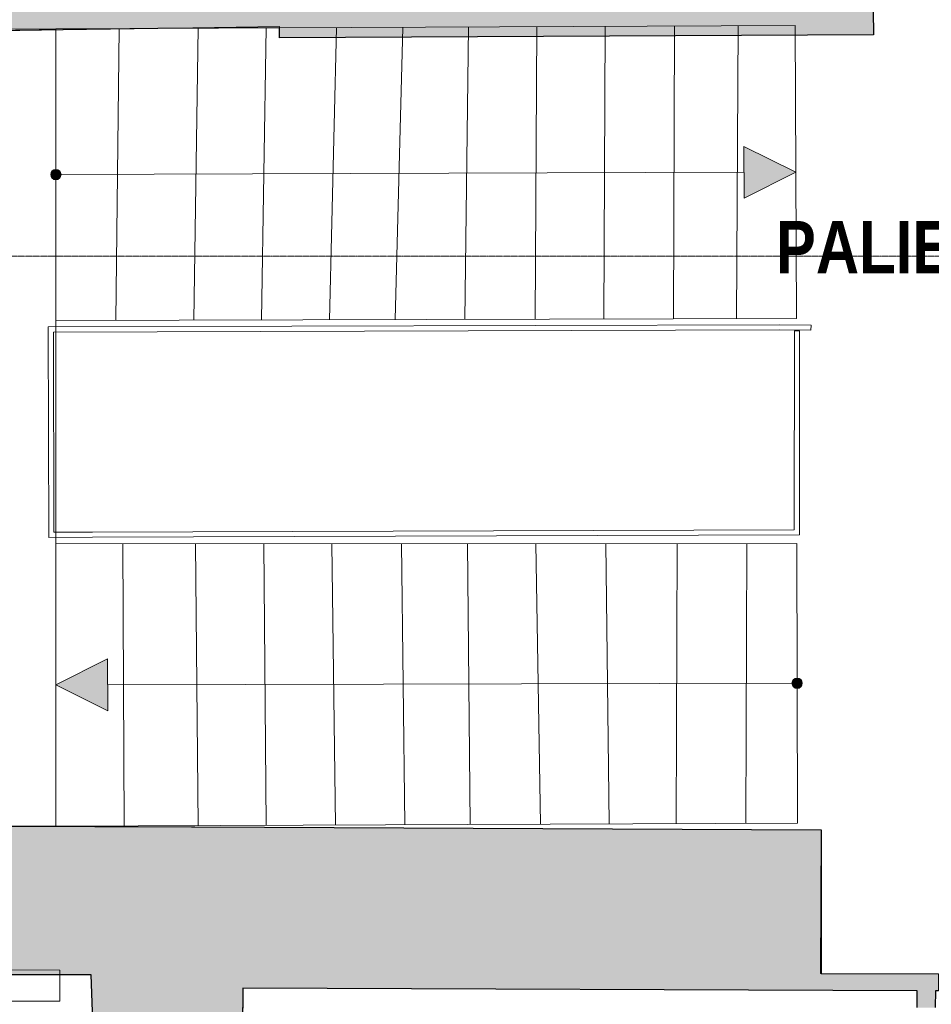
# Model space of a CAD drawing. Extents: x -6068 to 35118, y -17738 to 67348.
# Tile 208 of 243: x 65 to 417, y 22869 to 23249. Entities that reach past the tile are written whole.
import ezdxf
from ezdxf.enums import TextEntityAlignment as Align

# ---------------------------------------------------------------- set-up
doc = ezdxf.new("R2010")
doc.units = 0
doc.header["$LTSCALE"] = 15
for name, pattern in [('AXES', [50.8, 31.75, -6.35, 6.35, -6.35]), ('Continua', [0]), ('Cui_CONTINU', [0])]:
    doc.linetypes.add(name, pattern=pattern)
doc.layers.get('0').update_dxf_attribs({"linetype": 'CONTINUOUS'})
doc.layers.get('DEFPOINTS').update_dxf_attribs({"linetype": 'CONTINUOUS'})
for name, color, linetype, lineweight, true_color in [('EDL-Mesures et Cotes', 7, 'Continua', 0, 0xc0c0c0), ('Enveloppe - NIVEAUX - Style par défaut', 7, 'Continua', 0, 0x000000), ('Extrusion Solide - NIVEAUX - Style par défaut', 7, 'Continua', 0, 0x000000), ('Garde-corps - Traverse - NIVEAUX - Style par défaut', 7, 'Continua', 0, 0x000000), ('Pièce - Notes - NIVEAUX - Style par défaut', 7, 'Continua', 0, 0x000000), ('Échelle - NIVEAUX - Style par défaut', 7, 'Continua', 0, 0x000000)]:
    doc.layers.add(name, color=color, linetype=linetype, lineweight=lineweight, true_color=true_color)
for name, color, linetype in [('EDL_COUVERTURE maçonnerie', 5, 'CONTINUOUS'), ('EDL_NIVEAU 1 murs & cloisons', 5, 'CONTINUOUS'), ('PIS-CONTOURS', 44, 'CONTINUOUS'), ('PIS-coupe', 254, 'CONTINUOUS'), ('PIS-fond de plan', 7, 'Cui_CONTINU')]:
    doc.layers.add(name, color=color, linetype=linetype)
doc.styles.add('Arial Narrow', font='ARIALN.TTF')
doc.styles.add('Arial Narrow Bold', font='ARIALNB.TTF')
doc.styles.add('STYLE_GENERE_1', font='arial.ttf')
doc.dimstyles.new('Côtes (ech cm) PIS', dxfattribs={"dimscale": 0, "dimtxt": 20, "dimasz": 15, "dimexe": 5, "dimexo": 5, "dimgap": 5, "dimtad": 0, "dimtih": 1, "dimtoh": 1, "dimdec": 0, "dimtxsty": 'Arial Narrow', "dimblk": 'ARCHTICK', "dimcen": 0, "dimclrd": 256, "dimclre": 256, "dimclrt": 256, "dimadec": 0, "dimazin": 0, "dimtfac": 1, "dimtdec": 0, "dimtmove": 2, "dimatfit": 3, "dimfxl": 30, "dimfxlon": 1, "dimlwd": 0, "dimarcsym": 0})

# ---------------------------------------------------------------- blocks, each defined once
blk = doc.blocks.new('EDP_Niveau 1_2025 09 17')
at = {"layer": 'EDL_COUVERTURE maçonnerie', "linetype": 'Continuous', "ltscale": 0.08}
h = blk.add_hatch(color=9, dxfattribs=at)
h.dxf.hatch_style = 1
h.paths.add_polyline_path([(13.71, -376.04), (17.71, -376.04), (17.72, -373.06), (35, -372.2), (44, -372.2), (44.06, -378.05), (69.15, -380.64), (70.08, -570.78), (96.75, -570.59), (96.76, -576.78), (90.76, -576.79), (89.36, -633.79), (29.21, -633.9), (-27.67, -635.07), (-26.76, -703.46), (10.85, -735.22), (165.49, -735.32), (371.16, -734.5), (369.79, -633.3), (171.94, -633.65), (171.84, -576.65), (165.84, -576.66), (165.84, -570.11), (381, -568.6), (415.45, -568.34), (415.45, -568.22), (416.35, -568.22), (416.38, -574.27), (415.47, -574.28), (415.55, -624.22), (393.17, -624.53), (394.96, -756.39), (165.59, -757.45), (165.57, -753.69), (118.62, -753.89), (-0.74, -755.52), (-36.9, -727.04), (-35.57, -717.87), (-66.55, -720.85), (-71.92, -722.14), (-86.92, -722.05), (-86.78, -699.87), (-84.92, -699.88), (-84.52, -614.82), (-87.11, -614.81), (-86.82, -563.97), (-34.86, -564.38), (-34.88, -566.16), (14.97, -565.8), (15.37, -482.55), (15.82, -399.3), (13.58, -399.29)])
at = {"layer": 'EDL_NIVEAU 1 murs & cloisons', "linetype": 'Continuous', "ltscale": 0.08}
h = blk.add_hatch(color=9, dxfattribs=at)
h.dxf.hatch_style = 1
h.paths.add_polyline_path([(-88.36, -963.12), (-73.36, -963.21), (-73.39, -966.96), (-56.84, -967.08), (-56.87, -967.43), (-27.24, -970.27), (-26, -1061.72), (79.21, -1061.9), (374.69, -1063.28), (374.69, -1118.78), (420.06, -1118.96), (420.04, -1125.46), (418.85, -1125.45), (418.8, -1131.97), (411.8, -1131.92), (411.8, -1125.42), (151.39, -1124.41), (151, -1171.05), (116.98, -1172.76), (116.96, -1174.76), (110.96, -1174.76), (110.96, -1173.73), (106.43, -1173.73), (95.43, -1173.59), (95.43, -1170.59), (91.47, -1170.54), (91.72, -1151.49), (93.99, -1151.41), (92.85, -1119.32), (28.01, -1119.2), (-36.83, -1119.08), (-36.87, -1121.8), (-88.44, -1121.03), (-88.39, -1071.47), (-86.11, -1071.47), (-86.11, -983.93), (-88.49, -983.92), (-88.36, -963.12)])
at = {"layer": 'Échelle - NIVEAUX - Style par défaut', "ltscale": 0.1, "true_color": 0x000000}
for points in [[(364.93, -809.38), (344.9, -799.44), (344.96, -819.44)], [(79.22, -1007.38), (99.24, -1017.34), (99.2, -997.34)]]:
    blk.add_hatch(color=18, dxfattribs=at).paths.add_polyline_path(points)
at = {"layer": 'Échelle - NIVEAUX - Style par défaut', "ltscale": 0.1, "true_color": 0xbc8f8f}
h = blk.add_hatch(color=253, dxfattribs=at)
edge = h.paths.add_edge_path()
edge.add_arc((79.21, -810.33), 2, 0, 360)
at = {"layer": 'Échelle - NIVEAUX - Style par défaut', "ltscale": 0.1, "true_color": 0x000000}
h = blk.add_hatch(color=18, dxfattribs=at)
edge = h.paths.add_edge_path()
edge.add_arc((365.46, -1006.74), 2, 0, 360)
at = {"layer": 'EDL_NIVEAU 1 murs & cloisons', "linetype": 'Continuous', "ltscale": 0.08}
for points in [[(10.85, -735.22), (165.49, -735.32), (371.16, -734.5), (369.79, -633.3), (171.94, -633.65), (171.84, -576.65), (165.84, -576.66), (165.84, -570.11), (381, -568.6), (415.45, -568.34), (415.45, -568.22), (416.35, -568.22), (416.38, -574.27), (415.47, -574.28), (415.55, -624.22), (393.17, -624.53), (394.96, -756.39), (165.59, -757.45), (165.57, -753.69), (118.62, -753.89), (-0.74, -755.52)], [(-26, -1061.72), (79.21, -1061.9), (374.69, -1063.28), (374.69, -1118.78), (420.06, -1118.96), (420.04, -1125.46), (418.85, -1125.45), (418.8, -1131.97)], [(411.8, -1131.92), (411.8, -1125.42), (151.39, -1124.41), (151, -1171.05)], [(93.99, -1151.41), (92.85, -1119.32), (28.01, -1119.2)]]:
    blk.add_lwpolyline(points, dxfattribs=at)
at = {"layer": 'Enveloppe - NIVEAUX - Style par défaut', "color": 18, "linetype": 'Continua', "lineweight": 20, "ltscale": 0.1, "true_color": 0x000000}
for p, q in [((394.96, -756.39), (393.17, -624.26)), ((11.34, -755.52), (165.57, -753.18)), ((165.57, -753.18), (165.59, -757.45)), ((165.59, -757.45), (394.96, -756.39)), ((131.63, -1062.34), (-26.03, -1061.72)), ((374.69, -1063.28), (131.63, -1062.34)), ((374.47, -1118.78), (374.69, -1063.28)), ((-36.83, -1119.08), (92.85, -1119.32)), ((92.85, -1119.32), (93.99, -1151.52)), ((415.38, -1118.94), (374.47, -1118.78)), ((420.06, -1118.96), (415.38, -1118.94)), ((151, -1171.05), (151.39, -1124.41)), ((151.39, -1124.41), (374.45, -1125.28)), ((374.45, -1125.28), (411.85, -1125.42)), ((411.85, -1125.42), (411.8, -1131.92))]:
    blk.add_line(p, q, dxfattribs=at)
at = {"layer": 'Extrusion Solide - NIVEAUX - Style par défaut', "color": 253, "linetype": 'Continua', "lineweight": 13, "ltscale": 0.1, "true_color": 0xa5a5c0}
for p, q in [((80.73, -1117.45), (-82.99, -1117.29)), ((80.72, -1123.45), (80.73, -1117.45)), ((80.72, -1125.25), (80.72, -1123.45)), ((80.72, -1125.29), (80.72, -1125.25)), ((80.72, -1125.4), (80.72, -1125.29)), ((80.72, -1126.09), (80.72, -1125.4)), ((80.72, -1126.42), (80.72, -1126.09)), ((80.72, -1127.16), (80.72, -1126.42)), ((80.72, -1127.55), (80.72, -1127.16)), ((80.72, -1127.93), (80.72, -1127.55)), ((80.72, -1128.29), (80.72, -1127.93)), ((80.72, -1129.14), (80.72, -1128.29)), ((-95.01, -1129.27), (80.72, -1129.45)), ((80.72, -1129.31), (80.72, -1129.14)), ((80.72, -1129.45), (80.72, -1129.31))]:
    blk.add_line(p, q, dxfattribs=at)
at = {"layer": 'Garde-corps - Traverse - NIVEAUX - Style par défaut', "color": 18, "linetype": 'Continua', "lineweight": 13, "ltscale": 0.1, "true_color": 0x000000}
for p, q in [((76.24, -869.1), (358.53, -868.26)), ((76.49, -950.39), (76.24, -869.1)), ((78.25, -871.1), (358.52, -870.26)), ((358.52, -870.26), (370.8, -870.42)), ((358.53, -868.26), (370.83, -868.42)), ((370.83, -868.42), (370.8, -870.42)), ((78.48, -948.39), (78.25, -871.1)), ((364.38, -870.61), (364.34, -947.44)), ((366.38, -870.61), (364.38, -870.61)), ((366.38, -870.61), (366.34, -949.44)), ((93.36, -950.34), (76.49, -950.39)), ((93.36, -948.34), (78.48, -948.39)), ((364.34, -947.44), (93.36, -948.34)), ((366.34, -949.44), (93.36, -950.34))]:
    blk.add_line(p, q, dxfattribs=at)
at = {"layer": 'Échelle - NIVEAUX - Style par défaut', "color": 18, "linetype": 'Continua', "lineweight": 13, "ltscale": 0.1, "true_color": 0x000000}
for p, q in [((79.21, -754.07), (-1.96, -754.33)), ((79.21, -754.07), (364.71, -752.81)), ((79.21, -1061.9), (79.21, -754.07)), ((79.21, -754.07), (79.21, -866.59)), ((103.62, -753.96), (102.39, -866.53)), ((134.19, -753.82), (132.5, -866.47)), ((160.41, -753.71), (158.67, -866.41)), ((187.6, -753.59), (184.94, -866.35)), ((213.2, -753.48), (210.23, -866.29)), ((238.55, -753.37), (237.14, -866.23)), ((264.94, -753.25), (264.27, -866.17)), ((291.29, -753.13), (290.82, -866.11)), ((318.11, -753.02), (317.69, -866.05)), ((342.63, -752.91), (342.05, -866)), ((364.71, -752.81), (365.15, -865.94)), ((364.93, -809.38), (344.9, -799.44)), ((344.9, -799.44), (344.96, -819.44)), ((79.21, -810.33), (344.93, -809.44)), ((344.96, -819.44), (364.93, -809.38)), ((79.21, -866.59), (365.15, -865.94)), ((79.21, -1061.9), (79.24, -952.86)), ((365.35, -952.75), (79.24, -952.86)), ((105.59, -1061.8), (105.1, -952.85)), ((134.13, -1061.68), (133.16, -952.84)), ((160.37, -1061.57), (159.57, -952.83)), ((187.25, -1061.46), (185.79, -952.82)), ((213.98, -1061.35), (212.74, -952.81)), ((239.2, -1061.25), (238.17, -952.8)), ((266.39, -1061.14), (264.61, -952.79)), ((292.82, -1061.03), (291.53, -952.78)), ((318.74, -1060.93), (319.08, -952.76)), ((345.67, -1060.82), (346, -952.75)), ((365.56, -1060.74), (365.35, -952.75)), ((99.2, -997.34), (79.22, -1007.38)), ((99.24, -1017.34), (99.2, -997.34)), ((79.22, -1007.38), (99.24, -1017.34)), ((365.46, -1006.74), (99.22, -1007.34)), ((365.56, -1060.74), (79.21, -1061.9))]:
    blk.add_line(p, q, dxfattribs=at)
for centre in [(79.21, -810.33), (365.46, -1006.74)]:
    blk.add_circle(centre, 2, dxfattribs=at)
at = {"layer": 'Pièce - Notes - NIVEAUX - Style par défaut', "color": 18, "true_color": 0x000000, "style": 'Arial Narrow Bold'}
blk.add_text('PALIER ETAGE 1', height=20.2055, dxfattribs=at).set_placement((452.41, -848.46), align=Align.CENTER)
blk = doc.blocks.new('_ArchTick')
at = {"color": 0, "linetype": 'ByBlock', "const_width": 0.15}
blk.add_lwpolyline([(-0.5, -0.5), (0.5, 0.5)], dxfattribs=at)
blk = doc.blocks.new('*D163')
at = {"layer": 'DEFPOINTS', "color": 0, "linetype": 'Continuous', "ltscale": 0.08, "transparency": 16777216}
for p in [(94.87, 22880.68), (36.06, 22826.03), (95.4, 22826.03)]:
    blk.add_point(p, dxfattribs=at)
at = {"layer": 'EDL-Mesures et Cotes', "linetype": 'Continuous', "lineweight": -2, "ltscale": 0.08, "transparency": 16777216}
for p, q in [((66.06, 22880.68), (31.06, 22880.68)), ((66.06, 22826.03), (31.06, 22826.03))]:
    blk.add_line(p, q, dxfattribs=at)
at = {"layer": 'EDL-Mesures et Cotes', "linetype": 'Continuous', "lineweight": 0, "ltscale": 0.08, "transparency": 16777216}
for p, q in [((36.06, 22880.68), (36.06, 22868.53)), ((36.06, 22826.03), (36.06, 22838.18))]:
    blk.add_line(p, q, dxfattribs=at)
at = {"layer": 'EDL-Mesures et Cotes', "linetype": 'Continuous', "lineweight": 0, "ltscale": 0.08, "transparency": 16777216, "xscale": 15, "yscale": 15, "zscale": 15}
for p, rotation in [((36.06, 22880.68), 90), ((36.06, 22826.03), 270)]:
    blk.add_blockref('_ArchTick', p, dxfattribs=dict(at, rotation=rotation))
at = {"layer": 'EDL-Mesures et Cotes', "linetype": 'Continuous', "ltscale": 0.08, "transparency": 16777216, "insert": (36.06, 22853.35), "char_height": 20, "attachment_point": 5, "style": 'Arial Narrow'}
blk.add_mtext('55', dxfattribs=at)
blk = doc.blocks.new('*D167')
at = {"layer": 'DEFPOINTS', "color": 0, "linetype": 'Continuous', "ltscale": 0.08, "transparency": 16777216}
for p in [(95.4, 22826.03), (36.06, 22796.15), (95.02, 22796.15)]:
    blk.add_point(p, dxfattribs=at)
at = {"layer": 'EDL-Mesures et Cotes', "linetype": 'Continuous', "lineweight": 0, "ltscale": 0.08, "transparency": 16777216}
for p, q in [((-19.6, 22834.94), (-29.6, 22834.94)), ((36.06, 22811.09), (-19.6, 22834.94)), ((36.06, 22826.03), (36.06, 22796.15))]:
    blk.add_line(p, q, dxfattribs=at)
at = {"layer": 'EDL-Mesures et Cotes', "linetype": 'Continuous', "lineweight": -2, "ltscale": 0.08, "transparency": 16777216}
for p, q in [((66.06, 22826.03), (31.06, 22826.03)), ((66.06, 22796.15), (31.06, 22796.15))]:
    blk.add_line(p, q, dxfattribs=at)
at = {"layer": 'EDL-Mesures et Cotes', "linetype": 'Continuous', "lineweight": 0, "ltscale": 0.08, "transparency": 16777216, "xscale": 15, "yscale": 15, "zscale": 15}
for p, rotation in [((36.06, 22826.03), 90), ((36.06, 22796.15), 270)]:
    blk.add_blockref('_ArchTick', p, dxfattribs=dict(at, rotation=rotation))
at = {"layer": 'EDL-Mesures et Cotes', "linetype": 'Continuous', "ltscale": 0.08, "transparency": 16777216, "insert": (-61.99, 22834.94), "char_height": 20, "attachment_point": 5, "style": 'Arial Narrow'}
blk.add_mtext('30\\Px 156', dxfattribs=at)
blk = doc.blocks.new('*U834')
at = {"layer": 'PIS-CONTOURS', "color": 0, "linetype": 'AXES', "lineweight": 13, "ltscale": 0.005}
blk.add_line((1000, 0), (31538.5, 0), dxfattribs=at)
at = {"layer": 'PIS-CONTOURS', "color": 0, "lineweight": 15, "style": 'STYLE_GENERE_1'}
blk.add_attdef('REP', text='', height=500, dxfattribs=at).set_placement((35848.1, -844.2), align=Align.BOTTOM_LEFT)
blk.add_attdef('REP1', text='', height=500, dxfattribs=at).set_placement((-721.3, -441.4), align=Align.MIDDLE_CENTER)

msp = doc.modelspace()

# ---------------------------------------------------------------- block references
at = {"layer": 'PIS-coupe', "lineweight": 13, "xscale": 0.1, "yscale": 0.1, "zscale": 0.1, "rotation": 180}
msp.add_blockref('*U834', (2885.96, 23158.15), dxfattribs=at)
at = {"layer": 'PIS-fond de plan'}
msp.add_blockref('EDP_Niveau 1_2025 09 17', (0, 24000), dxfattribs=at)

# ---------------------------------------------------------------- dimensions: what is measured, and where the dimension line sits
at = {"layer": 'EDL-Mesures et Cotes', "linetype": 'Continuous', "ltscale": 0.08}
dim = msp.add_linear_dim(base=(36.06, 22826.03), p1=(94.87, 22880.68), p2=(95.4, 22826.03), angle=90, dimstyle='Côtes (ech cm) PIS', override={"dimscale": 1}, dxfattribs=at)
dim.commit()
dim.dimension.update_dxf_attribs({"geometry": '*D163', "text_midpoint": (36.06, 22853.35)})
dim = msp.add_linear_dim(base=(36.06, 22796.15), p1=(95.4, 22826.03), p2=(95.02, 22796.15), angle=90, text='<>\\Px 156', dimstyle='Côtes (ech cm) PIS', override={"dimscale": 1, "dimtmove": 1}, dxfattribs=at)
dim.commit()
dim.dimension.update_dxf_attribs({"geometry": '*D167', "text_midpoint": (-34.6, 22834.94), "dimtype": 160})

doc.saveas('drawing.dxf')
